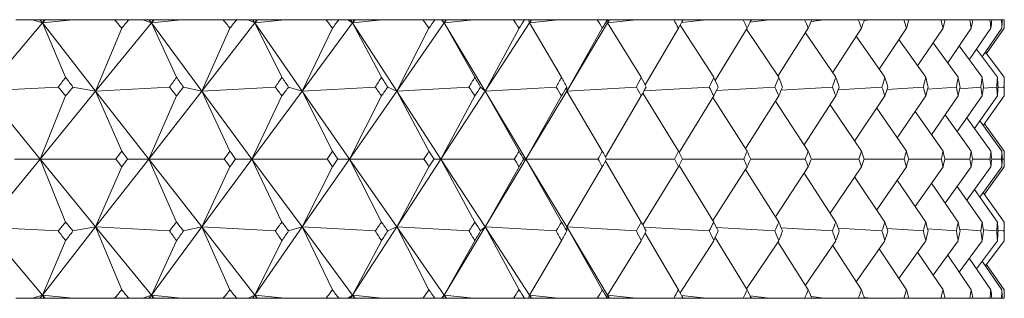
# Model space of a CAD drawing. Header units: inches. Extents: x 1.5 to 18.4, y 1.4 to 15.2.
# Tile 33 of 35: x 17.975 to 18.417, y 9.964 to 10.089. Entities that reach past the tile are written whole.
import ezdxf

# ---------------------------------------------------------------- set-up
doc = ezdxf.new("R2010")
doc.units = ezdxf.units.IN
doc.header["$MEASUREMENT"] = 0

msp = doc.modelspace()

# ---------------------------------------------------------------- linework, layer by layer
at = {"color": 7, "linetype": 'Continuous', "lineweight": 15}
for p, q in [((17.98542, 10.08735), (17.95936, 10.05681)), ((17.9734, 10.08882), (17.98085, 10.08882)), ((17.98542, 10.08735), (17.98085, 10.08882)), ((17.98085, 10.08882), (17.98427, 10.08882)), ((17.98427, 10.08882), (17.98542, 10.08735)), ((17.98427, 10.08882), (17.98599, 10.08882)), ((17.98599, 10.08882), (17.98542, 10.08735)), ((17.98667, 10.08882), (17.98542, 10.08735)), ((17.98542, 10.08735), (17.99896, 10.08882)), ((17.9958, 10.06297), (17.98542, 10.08735)), ((17.98542, 10.08735), (18.00927, 10.05681)), ((17.98599, 10.08882), (17.98667, 10.08882)), ((17.98667, 10.08882), (17.99896, 10.08882)), ((17.99896, 10.08882), (18.01777, 10.08882)), ((18.03428, 10.08735), (18.00927, 10.05681)), ((18.02417, 10.08882), (18.01777, 10.08882)), ((18.02417, 10.08882), (18.03052, 10.08882)), ((18.03428, 10.08735), (18.03052, 10.08882)), ((18.03052, 10.08882), (18.03319, 10.08882)), ((18.03319, 10.08882), (18.03428, 10.08735)), ((18.03319, 10.08882), (18.0349, 10.08882)), ((18.0349, 10.08882), (18.03428, 10.08735)), ((18.03548, 10.08882), (18.03428, 10.08735)), ((18.03428, 10.08735), (18.04779, 10.08882)), ((18.04557, 10.06297), (18.03428, 10.08735)), ((18.03428, 10.08735), (18.05688, 10.05681)), ((18.0349, 10.08882), (18.03548, 10.08882)), ((18.03548, 10.08882), (18.04779, 10.08882)), ((18.04779, 10.08882), (18.0665, 10.08882)), ((18.08074, 10.08735), (18.05688, 10.05681)), ((18.07259, 10.08882), (18.0665, 10.08882)), ((18.07259, 10.08882), (18.07781, 10.08882)), ((18.08074, 10.08735), (18.07781, 10.08882)), ((18.07781, 10.08882), (18.07971, 10.08882)), ((18.07971, 10.08882), (18.08074, 10.08735)), ((18.07971, 10.08882), (18.08141, 10.08882)), ((18.08141, 10.08882), (18.08074, 10.08735)), ((18.08189, 10.08882), (18.08074, 10.08735)), ((18.08074, 10.08735), (18.09418, 10.08882)), ((18.0929, 10.06297), (18.08074, 10.08735)), ((18.08074, 10.08735), (18.10201, 10.05681)), ((18.08141, 10.08882), (18.08189, 10.08882)), ((18.08189, 10.08882), (18.09418, 10.08882)), ((18.09418, 10.08882), (18.11271, 10.08882)), ((18.12462, 10.08735), (18.10201, 10.05681)), ((18.11846, 10.08882), (18.11271, 10.08882)), ((18.11846, 10.08882), (18.12253, 10.08882)), ((18.12462, 10.08735), (18.12253, 10.08882)), ((18.12253, 10.08882), (18.12367, 10.08882)), ((18.12367, 10.08882), (18.12462, 10.08735)), ((18.12367, 10.08882), (18.12534, 10.08882)), ((18.12534, 10.08882), (18.12462, 10.08735)), ((18.12571, 10.08882), (18.12462, 10.08735)), ((18.12462, 10.08735), (18.13793, 10.08882)), ((18.1376, 10.06297), (18.12462, 10.08735)), ((18.12462, 10.08735), (18.14448, 10.05681)), ((18.12534, 10.08882), (18.12571, 10.08882)), ((18.12571, 10.08882), (18.13793, 10.08882)), ((18.13793, 10.08882), (18.15621, 10.08882)), ((18.16576, 10.08735), (18.14448, 10.05681)), ((18.1616, 10.08882), (18.15621, 10.08882)), ((18.1616, 10.08882), (18.16451, 10.08882)), ((18.16576, 10.08735), (18.16451, 10.08882)), ((18.16451, 10.08882), (18.16487, 10.08882)), ((18.16487, 10.08882), (18.16576, 10.08735)), ((18.16487, 10.08882), (18.16651, 10.08882)), ((18.16651, 10.08882), (18.16576, 10.08735)), ((18.16678, 10.08882), (18.16576, 10.08735)), ((18.16576, 10.08735), (18.17888, 10.08882)), ((18.17949, 10.06297), (18.16576, 10.08735)), ((18.16576, 10.08735), (18.18412, 10.05681)), ((18.16651, 10.08882), (18.16678, 10.08882)), ((18.16678, 10.08882), (18.17888, 10.08882)), ((18.17888, 10.08882), (18.19683, 10.08882)), ((18.20397, 10.08735), (18.18412, 10.05681)), ((18.20184, 10.08882), (18.19683, 10.08882)), ((18.20184, 10.08882), (18.20357, 10.08882)), ((18.20397, 10.08735), (18.20357, 10.08882)), ((18.20357, 10.08882), (18.20477, 10.08882)), ((18.20477, 10.08882), (18.20397, 10.08735)), ((18.20493, 10.08882), (18.20397, 10.08735)), ((18.20397, 10.08735), (18.21687, 10.08882)), ((18.21842, 10.06297), (18.20397, 10.08735)), ((18.20477, 10.08882), (18.20493, 10.08882)), ((18.20493, 10.08882), (18.21687, 10.08882)), ((18.21687, 10.08882), (18.23442, 10.08882)), ((18.23913, 10.08735), (18.22077, 10.05681)), ((18.23902, 10.08882), (18.23442, 10.08882)), ((18.23902, 10.08882), (18.23958, 10.08882)), ((18.23913, 10.08735), (18.23958, 10.08882)), ((18.23996, 10.08882), (18.23913, 10.08735)), ((18.24001, 10.08882), (18.23913, 10.08735)), ((18.23913, 10.08735), (18.25174, 10.08882)), ((18.25423, 10.06297), (18.23913, 10.08735)), ((18.23958, 10.08882), (18.23996, 10.08882)), ((18.23996, 10.08882), (18.24001, 10.08882)), ((18.24001, 10.08882), (18.25174, 10.08882)), ((18.25174, 10.08882), (18.26882, 10.08882)), ((18.273, 10.08882), (18.26882, 10.08882)), ((18.27228, 10.0875), (18.28335, 10.08882)), ((18.273, 10.08882), (18.28335, 10.08882)), ((18.28335, 10.08882), (18.2999, 10.08882)), ((18.30365, 10.08882), (18.2999, 10.08882)), ((18.30314, 10.08778), (18.31158, 10.08882)), ((18.30365, 10.08882), (18.31158, 10.08882)), ((18.31158, 10.08882), (18.32753, 10.08882)), ((18.33083, 10.08882), (18.32753, 10.08882)), ((18.33051, 10.08808), (18.33633, 10.08882)), ((18.33083, 10.08882), (18.33633, 10.08882)), ((18.33633, 10.08882), (18.35162, 10.08882)), ((18.35445, 10.08882), (18.35162, 10.08882)), ((18.35429, 10.0884), (18.35749, 10.08882)), ((18.35445, 10.08882), (18.35749, 10.08882)), ((18.35749, 10.08882), (18.37205, 10.08882)), ((18.37441, 10.08882), (18.37205, 10.08882)), ((18.37439, 10.08874), (18.37497, 10.08882)), ((18.37441, 10.08882), (18.37497, 10.08882)), ((18.37497, 10.08882), (18.38876, 10.08882)), ((18.39063, 10.08882), (18.38876, 10.08882)), ((18.39063, 10.08882), (18.40167, 10.08882)), ((18.40305, 10.08882), (18.40167, 10.08882)), ((18.40305, 10.08882), (18.41074, 10.08882)), ((18.41162, 10.08882), (18.41074, 10.08882)), ((18.41162, 10.08882), (18.41592, 10.08882)), ((18.41631, 10.08882), (18.41592, 10.08882)), ((18.41631, 10.08882), (18.4172, 10.08882)), ((18.02098, 10.08502), (18.00927, 10.05681)), ((18.06955, 10.08502), (18.05688, 10.05681)), ((18.11559, 10.08502), (18.10201, 10.05681)), ((18.15891, 10.08502), (18.14448, 10.05681)), ((18.19934, 10.08502), (18.18412, 10.05681)), ((18.23673, 10.08502), (18.22077, 10.05681)), ((18.27092, 10.08502), (18.25593, 10.0596)), ((18.28677, 10.06297), (18.27168, 10.08641)), ((18.30178, 10.08502), (18.28743, 10.06154)), ((18.31592, 10.06297), (18.30153, 10.0846)), ((18.32919, 10.08502), (18.3156, 10.06346)), ((18.34157, 10.06297), (18.32789, 10.08295)), ((18.35304, 10.08502), (18.34013, 10.06506)), ((18.37324, 10.08502), (18.36106, 10.06659)), ((18.3897, 10.08502), (18.3783, 10.06806)), ((18.40237, 10.08502), (18.39178, 10.06948)), ((18.41119, 10.08502), (18.40146, 10.07087)), ((18.41612, 10.08502), (18.40729, 10.07224)), ((18.41715, 10.08502), (18.40925, 10.07359)), ((18.3636, 10.06297), (18.35069, 10.08138)), ((18.38194, 10.06297), (18.36985, 10.07988)), ((18.39651, 10.06297), (18.38528, 10.07844)), ((18.40726, 10.06297), (18.39693, 10.07704)), ((18.41414, 10.06297), (18.40476, 10.07566)), ((18.41713, 10.06297), (18.40872, 10.07431)), ((17.95936, 10.05681), (17.99251, 10.05861)), ((17.95936, 10.05681), (17.98431, 10.02632)), ((18.00927, 10.05681), (17.98431, 10.02632)), ((18.00927, 10.05681), (17.99908, 10.05861)), ((18.00927, 10.05681), (18.04243, 10.05861)), ((18.02098, 10.02983), (18.00927, 10.05681)), ((18.00927, 10.05681), (18.03308, 10.02632)), ((18.05688, 10.05681), (18.03308, 10.02632)), ((18.05688, 10.05681), (18.0487, 10.05861)), ((18.05688, 10.05681), (18.08992, 10.05861)), ((18.06955, 10.02983), (18.05688, 10.05681)), ((18.05688, 10.05681), (18.07945, 10.02632)), ((18.10201, 10.05681), (18.07945, 10.02632)), ((18.10201, 10.05681), (18.09586, 10.05861)), ((18.10201, 10.05681), (18.13479, 10.05861)), ((18.11559, 10.02983), (18.10201, 10.05681)), ((18.10201, 10.05681), (18.12325, 10.02632)), ((18.14448, 10.05681), (18.12325, 10.02632)), ((18.14448, 10.05681), (18.14039, 10.05861)), ((18.14448, 10.05681), (18.17688, 10.05861)), ((18.15891, 10.02983), (18.14448, 10.05681)), ((18.14448, 10.05681), (18.1643, 10.02632)), ((18.18412, 10.05681), (18.1643, 10.02632)), ((18.18412, 10.05681), (18.1821, 10.05861)), ((18.18412, 10.05681), (18.216, 10.05861)), ((18.19934, 10.02983), (18.18412, 10.05681)), ((18.18412, 10.05681), (18.20244, 10.02632)), ((18.22077, 10.05681), (18.20244, 10.02632)), ((18.22077, 10.05681), (18.22083, 10.05861)), ((18.22077, 10.05681), (18.25202, 10.05861)), ((18.23673, 10.02983), (18.22077, 10.05681)), ((18.25548, 10.05688), (18.28477, 10.05861)), ((18.28797, 10.05702), (18.31415, 10.05861)), ((18.31705, 10.05716), (18.34002, 10.05861)), ((18.34261, 10.05732), (18.36229, 10.05861)), ((18.36454, 10.05749), (18.38087, 10.05861)), ((18.38275, 10.05768), (18.39569, 10.05861)), ((18.39718, 10.05788), (18.40668, 10.05861)), ((18.40775, 10.05812), (18.41381, 10.05861)), ((18.41443, 10.05838), (18.41705, 10.05861)), ((17.98431, 10.02632), (17.9958, 10.05461)), ((18.03308, 10.02632), (18.04557, 10.05461)), ((18.07945, 10.02632), (18.0929, 10.05461)), ((18.12325, 10.02632), (18.1376, 10.05461)), ((18.1643, 10.02632), (18.17949, 10.05461)), ((18.20244, 10.02632), (18.21842, 10.05461)), ((18.23811, 10.02732), (18.25423, 10.05461)), ((18.27092, 10.02983), (18.25489, 10.05582)), ((18.27121, 10.02925), (18.28677, 10.05461)), ((18.30178, 10.02983), (18.28637, 10.05395)), ((18.30098, 10.03107), (18.31592, 10.05461)), ((18.32919, 10.02983), (18.31442, 10.05224)), ((18.32728, 10.03273), (18.34157, 10.05461)), ((18.35002, 10.0343), (18.3636, 10.05461)), ((18.36911, 10.0358), (18.38194, 10.05461)), ((18.38449, 10.03724), (18.39651, 10.05461)), ((18.39609, 10.03864), (18.40726, 10.05461)), ((18.40386, 10.04002), (18.41414, 10.05461)), ((18.40777, 10.04138), (18.41713, 10.05461)), ((18.35304, 10.02983), (18.33897, 10.05063)), ((18.37324, 10.02983), (18.35992, 10.0491)), ((18.3897, 10.02983), (18.37718, 10.04763)), ((18.40237, 10.02983), (18.3907, 10.04621)), ((18.41119, 10.02983), (18.40041, 10.04482)), ((18.41612, 10.02983), (18.40628, 10.04345)), ((18.41715, 10.02983), (18.40828, 10.0421)), ((17.95936, 9.99584), (17.98431, 10.02632)), ((17.98431, 10.02632), (17.97287, 10.02632)), ((17.98431, 10.02632), (17.9958, 9.99804)), ((18.00927, 9.99584), (17.98431, 10.02632)), ((17.98431, 10.02632), (18.01828, 10.02632)), ((18.00927, 9.99584), (18.03308, 10.02632)), ((18.03308, 10.02632), (18.02367, 10.02632)), ((18.03308, 10.02632), (18.04557, 9.99804)), ((18.05688, 9.99584), (18.03308, 10.02632)), ((18.03308, 10.02632), (18.06699, 10.02632)), ((18.05688, 9.99584), (18.07945, 10.02632)), ((18.07945, 10.02632), (18.07211, 10.02632)), ((18.07945, 10.02632), (18.0929, 9.99804)), ((18.10201, 9.99584), (18.07945, 10.02632)), ((18.07945, 10.02632), (18.11317, 10.02632)), ((18.10201, 9.99584), (18.12325, 10.02632)), ((18.12325, 10.02632), (18.118, 10.02632)), ((18.12325, 10.02632), (18.1376, 9.99804)), ((18.14448, 9.99584), (18.12325, 10.02632)), ((18.12325, 10.02632), (18.15664, 10.02632)), ((18.14448, 9.99584), (18.1643, 10.02632)), ((18.1643, 10.02632), (18.16117, 10.02632)), ((18.1643, 10.02632), (18.17949, 9.99804)), ((18.18412, 9.99584), (18.1643, 10.02632)), ((18.1643, 10.02632), (18.19723, 10.02632)), ((18.18412, 9.99584), (18.20244, 10.02632)), ((18.20244, 10.02632), (18.20144, 10.02632)), ((18.20244, 10.02632), (18.21842, 9.99804)), ((18.22077, 9.99584), (18.20244, 10.02632)), ((18.20244, 10.02632), (18.23479, 10.02632)), ((18.23866, 10.02632), (18.26915, 10.02632)), ((18.27267, 10.02632), (18.3002, 10.02632)), ((18.30335, 10.02632), (18.3278, 10.02632)), ((18.33057, 10.02632), (18.35184, 10.02632)), ((18.35423, 10.02632), (18.37224, 10.02632)), ((18.37423, 10.02632), (18.38891, 10.02632)), ((18.39049, 10.02632), (18.40178, 10.02632)), ((18.40295, 10.02632), (18.41081, 10.02632)), ((18.41155, 10.02632), (18.41595, 10.02632)), ((18.41628, 10.02632), (18.4172, 10.02632)), ((18.00927, 9.99584), (18.02098, 10.02282)), ((18.05688, 9.99584), (18.06955, 10.02282)), ((18.10201, 9.99584), (18.11559, 10.02282)), ((18.14448, 9.99584), (18.15891, 10.02282)), ((18.18412, 9.99584), (18.19934, 10.02282)), ((18.22077, 9.99584), (18.23673, 10.02282)), ((18.23811, 10.02533), (18.25423, 9.99804)), ((18.25489, 9.99683), (18.27092, 10.02282)), ((18.27121, 10.0234), (18.28677, 9.99804)), ((18.28637, 9.9987), (18.30178, 10.02282)), ((18.30098, 10.02158), (18.31592, 9.99804)), ((18.31442, 10.00041), (18.32919, 10.02282)), ((18.33897, 10.00202), (18.35304, 10.02282)), ((18.35992, 10.00355), (18.37324, 10.02282)), ((18.37718, 10.00502), (18.3897, 10.02282)), ((18.3907, 10.00644), (18.40237, 10.02282)), ((18.40041, 10.00783), (18.41119, 10.02282)), ((18.40628, 10.0092), (18.41612, 10.02282)), ((18.40828, 10.01055), (18.41715, 10.02282)), ((18.32728, 10.01992), (18.34157, 9.99804)), ((18.35002, 10.01835), (18.3636, 9.99804)), ((18.36911, 10.01685), (18.38194, 9.99804)), ((18.38449, 10.01541), (18.39651, 9.99804)), ((18.39609, 10.01401), (18.40726, 9.99804)), ((18.40386, 10.01263), (18.41414, 9.99804)), ((18.40777, 10.01127), (18.41713, 9.99804)), ((17.98542, 9.9653), (17.95936, 9.99584)), ((17.99251, 9.99404), (17.95936, 9.99584)), ((17.98542, 9.9653), (18.00927, 9.99584)), ((17.99908, 9.99404), (18.00927, 9.99584)), ((18.00927, 9.99584), (18.02098, 9.96763)), ((18.03428, 9.9653), (18.00927, 9.99584)), ((18.04243, 9.99404), (18.00927, 9.99584)), ((18.03428, 9.9653), (18.05688, 9.99584)), ((18.0487, 9.99404), (18.05688, 9.99584)), ((18.05688, 9.99584), (18.06955, 9.96763)), ((18.08074, 9.9653), (18.05688, 9.99584)), ((18.08992, 9.99404), (18.05688, 9.99584)), ((18.08074, 9.9653), (18.10201, 9.99584)), ((18.09586, 9.99404), (18.10201, 9.99584)), ((18.10201, 9.99584), (18.11559, 9.96763)), ((18.12462, 9.9653), (18.10201, 9.99584)), ((18.13479, 9.99404), (18.10201, 9.99584)), ((18.12462, 9.9653), (18.14448, 9.99584)), ((18.14039, 9.99404), (18.14448, 9.99584)), ((18.14448, 9.99584), (18.15891, 9.96763)), ((18.16576, 9.9653), (18.14448, 9.99584)), ((18.17688, 9.99404), (18.14448, 9.99584)), ((18.16576, 9.9653), (18.18412, 9.99584)), ((18.1821, 9.99404), (18.18412, 9.99584)), ((18.18412, 9.99584), (18.19934, 9.96763)), ((18.20397, 9.9653), (18.18412, 9.99584)), ((18.216, 9.99404), (18.18412, 9.99584)), ((18.22083, 9.99404), (18.22077, 9.99584)), ((18.22077, 9.99584), (18.23673, 9.96763)), ((18.23913, 9.9653), (18.22077, 9.99584)), ((18.25202, 9.99404), (18.22077, 9.99584)), ((18.28477, 9.99404), (18.25548, 9.99577)), ((18.31415, 9.99404), (18.28797, 9.99563)), ((18.34002, 9.99404), (18.31705, 9.99549)), ((18.36229, 9.99404), (18.34261, 9.99533)), ((18.38087, 9.99404), (18.36454, 9.99516)), ((18.39569, 9.99404), (18.38275, 9.99497)), ((18.40668, 9.99404), (18.39718, 9.99477)), ((18.41381, 9.99404), (18.40775, 9.99453)), ((18.25593, 9.99305), (18.27092, 9.96763)), ((18.28743, 9.99111), (18.30178, 9.96763)), ((18.41705, 9.99404), (18.41443, 9.99427)), ((17.98542, 9.9653), (17.9958, 9.98968)), ((18.03428, 9.9653), (18.04557, 9.98968)), ((18.08074, 9.9653), (18.0929, 9.98968)), ((18.12462, 9.9653), (18.1376, 9.98968)), ((18.16576, 9.9653), (18.17949, 9.98968)), ((18.20397, 9.9653), (18.21842, 9.98968)), ((18.23913, 9.9653), (18.25423, 9.98968)), ((18.27168, 9.96624), (18.28677, 9.98968)), ((18.30153, 9.96805), (18.31592, 9.98968)), ((18.3156, 9.98919), (18.32919, 9.96763)), ((18.32789, 9.9697), (18.34157, 9.98968)), ((18.34013, 9.98759), (18.35304, 9.96763)), ((18.35069, 9.97127), (18.3636, 9.98968)), ((18.36106, 9.98606), (18.37324, 9.96763)), ((18.36985, 9.97277), (18.38194, 9.98968)), ((18.38528, 9.97421), (18.39651, 9.98968)), ((18.39693, 9.97561), (18.40726, 9.98968)), ((18.40476, 9.97699), (18.41414, 9.98968)), ((18.40872, 9.97834), (18.41713, 9.98968)), ((18.3783, 9.98459), (18.3897, 9.96763)), ((18.39178, 9.98317), (18.40237, 9.96763)), ((18.40146, 9.98178), (18.41119, 9.96763)), ((18.40729, 9.98041), (18.41612, 9.96763)), ((18.40925, 9.97906), (18.41715, 9.96763)), ((17.9734, 9.96382), (17.98085, 9.96382)), ((17.98085, 9.96382), (17.98542, 9.9653)), ((17.98085, 9.96382), (17.98427, 9.96382)), ((17.98427, 9.96382), (17.98542, 9.9653)), ((17.98427, 9.96382), (17.98599, 9.96382)), ((17.98542, 9.9653), (17.98599, 9.96382)), ((17.98667, 9.96382), (17.98542, 9.9653)), ((17.99896, 9.96382), (17.98542, 9.9653)), ((17.98599, 9.96382), (17.98667, 9.96382)), ((17.98667, 9.96382), (17.99896, 9.96382)), ((17.99896, 9.96382), (18.01777, 9.96382)), ((18.02417, 9.96382), (18.01777, 9.96382)), ((18.02417, 9.96382), (18.03052, 9.96382)), ((18.03052, 9.96382), (18.03428, 9.9653)), ((18.03052, 9.96382), (18.03319, 9.96382)), ((18.03319, 9.96382), (18.03428, 9.9653)), ((18.03319, 9.96382), (18.0349, 9.96382)), ((18.03428, 9.9653), (18.0349, 9.96382)), ((18.03548, 9.96382), (18.03428, 9.9653)), ((18.04779, 9.96382), (18.03428, 9.9653)), ((18.0349, 9.96382), (18.03548, 9.96382)), ((18.03548, 9.96382), (18.04779, 9.96382)), ((18.04779, 9.96382), (18.0665, 9.96382)), ((18.07259, 9.96382), (18.0665, 9.96382)), ((18.07259, 9.96382), (18.07781, 9.96382)), ((18.07781, 9.96382), (18.08074, 9.9653)), ((18.07781, 9.96382), (18.07971, 9.96382)), ((18.07971, 9.96382), (18.08074, 9.9653)), ((18.07971, 9.96382), (18.08141, 9.96382)), ((18.08074, 9.9653), (18.08141, 9.96382)), ((18.08189, 9.96382), (18.08074, 9.9653)), ((18.09418, 9.96382), (18.08074, 9.9653)), ((18.08141, 9.96382), (18.08189, 9.96382)), ((18.08189, 9.96382), (18.09418, 9.96382)), ((18.09418, 9.96382), (18.11271, 9.96382)), ((18.11846, 9.96382), (18.11271, 9.96382)), ((18.11846, 9.96382), (18.12253, 9.96382)), ((18.12253, 9.96382), (18.12462, 9.9653)), ((18.12253, 9.96382), (18.12367, 9.96382)), ((18.12367, 9.96382), (18.12462, 9.9653)), ((18.12367, 9.96382), (18.12534, 9.96382)), ((18.12462, 9.9653), (18.12534, 9.96382)), ((18.12571, 9.96382), (18.12462, 9.9653)), ((18.13793, 9.96382), (18.12462, 9.9653)), ((18.12534, 9.96382), (18.12571, 9.96382)), ((18.12571, 9.96382), (18.13793, 9.96382)), ((18.13793, 9.96382), (18.15621, 9.96382)), ((18.1616, 9.96382), (18.15621, 9.96382)), ((18.1616, 9.96382), (18.16451, 9.96382)), ((18.16451, 9.96382), (18.16576, 9.9653)), ((18.16451, 9.96382), (18.16487, 9.96382)), ((18.16487, 9.96382), (18.16576, 9.9653)), ((18.16487, 9.96382), (18.16651, 9.96382)), ((18.16576, 9.9653), (18.16651, 9.96382)), ((18.16678, 9.96382), (18.16576, 9.9653)), ((18.17888, 9.96382), (18.16576, 9.9653)), ((18.16651, 9.96382), (18.16678, 9.96382)), ((18.16678, 9.96382), (18.17888, 9.96382)), ((18.17888, 9.96382), (18.19683, 9.96382)), ((18.20184, 9.96382), (18.19683, 9.96382)), ((18.20184, 9.96382), (18.20357, 9.96382)), ((18.20357, 9.96382), (18.20397, 9.9653)), ((18.20357, 9.96382), (18.20477, 9.96382)), ((18.20397, 9.9653), (18.20477, 9.96382)), ((18.20493, 9.96382), (18.20397, 9.9653)), ((18.21687, 9.96382), (18.20397, 9.9653)), ((18.20477, 9.96382), (18.20493, 9.96382)), ((18.20493, 9.96382), (18.21687, 9.96382)), ((18.21687, 9.96382), (18.23442, 9.96382)), ((18.23902, 9.96382), (18.23442, 9.96382)), ((18.23902, 9.96382), (18.23958, 9.96382)), ((18.23958, 9.96382), (18.23913, 9.9653)), ((18.23913, 9.9653), (18.23996, 9.96382)), ((18.24001, 9.96382), (18.23913, 9.9653)), ((18.25174, 9.96382), (18.23913, 9.9653)), ((18.23958, 9.96382), (18.23996, 9.96382)), ((18.23996, 9.96382), (18.24001, 9.96382)), ((18.24001, 9.96382), (18.25174, 9.96382)), ((18.25174, 9.96382), (18.26882, 9.96382)), ((18.273, 9.96382), (18.26882, 9.96382)), ((18.28335, 9.96382), (18.27228, 9.96515)), ((18.273, 9.96382), (18.28335, 9.96382)), ((18.28335, 9.96382), (18.2999, 9.96382)), ((18.30365, 9.96382), (18.2999, 9.96382)), ((18.31158, 9.96382), (18.30314, 9.96487)), ((18.30365, 9.96382), (18.31158, 9.96382)), ((18.31158, 9.96382), (18.32753, 9.96382)), ((18.33083, 9.96382), (18.32753, 9.96382)), ((18.33633, 9.96382), (18.33051, 9.96457)), ((18.33083, 9.96382), (18.33633, 9.96382)), ((18.33633, 9.96382), (18.35162, 9.96382)), ((18.35445, 9.96382), (18.35162, 9.96382)), ((18.35749, 9.96382), (18.35429, 9.96425)), ((18.35445, 9.96382), (18.35749, 9.96382)), ((18.35749, 9.96382), (18.37205, 9.96382)), ((18.37441, 9.96382), (18.37205, 9.96382)), ((18.37497, 9.96382), (18.37439, 9.96391)), ((18.37441, 9.96382), (18.37497, 9.96382)), ((18.37497, 9.96382), (18.38876, 9.96382)), ((18.39063, 9.96382), (18.38876, 9.96382)), ((18.39063, 9.96382), (18.40167, 9.96382)), ((18.40305, 9.96382), (18.40167, 9.96382)), ((18.40305, 9.96382), (18.41074, 9.96382)), ((18.41162, 9.96382), (18.41074, 9.96382)), ((18.41162, 9.96382), (18.41592, 9.96382)), ((18.41631, 9.96382), (18.41592, 9.96382)), ((18.41631, 9.96382), (18.4172, 9.96382))]:
    msp.add_line(p, q, dxfattribs=at)
for centre, major_axis, ratio, start_param, end_param in [((17.42726, 8.65454), (0.08741, 1.71399), 0.575343, 5.728456, 5.732497), ((17.42726, 8.65454), (0.95665, 1.70879), 0.149112, 0.663308, 0.66735), ((17.42726, 8.65454), (0.17832, 1.71173), 0.568904, 5.758317, 5.762358), ((17.42726, 8.65454), (0.96784, 1.71068), 0.12176, 0.648801, 0.652843), ((17.42726, 8.65454), (0.26521, 1.70832), 0.558333, 5.785586, 5.789627), ((17.42726, 8.65454), (0.9767, 1.71225), 0.094455, 0.633849, 0.637891), ((17.42726, 8.65454), (0.34672, 1.70432), 0.544087, 5.809361, 5.813402), ((17.42726, 8.65454), (0.98328, 1.71346), 0.067191, 0.618561, 0.622603), ((17.42726, 8.65454), (0.42205, 1.70026), 0.526703, 5.829124, 5.833166), ((17.42726, 8.65454), (0.98763, 1.71428), 0.039958, 0.603039, 0.60708), ((17.42726, 8.65454), (0.4909, 1.69659), 0.506734, 5.844704, 5.848746), ((17.42726, 8.65454), (0.98976, 1.71468), 0.012745, 0.587378, 0.59142), ((17.42726, 8.65454), (0.55337, 1.69362), 0.484701, 5.856188, 5.86023), ((17.42726, 8.65454), (0.98969, 1.71467), 0.014463, 5.707469, 5.711511), ((17.42726, 8.65454), (0.60981, 1.69152), 0.461061, 5.863831, 5.867873), ((17.42726, 8.65454), (0.98742, 1.71424), 0.041678, 5.723124, 5.727165), ((17.42726, 8.65454), (0.66064, 1.69034), 0.436203, 5.867979, 5.872021), ((17.42726, 8.65454), (0.98293, 1.71339), 0.068912, 5.738634, 5.742676), ((17.42726, 8.65454), (0.70635, 1.69004), 0.410444, 5.869011, 5.873053), ((17.42726, 8.65454), (0.97621, 1.71216), 0.096179, 5.753904, 5.757946), ((17.42726, 8.65454), (0.7474, 1.69054), 0.384035, 5.867303, 5.871344), ((17.42726, 8.65454), (0.9672, 1.71057), 0.123486, 5.768831, 5.772873), ((17.42726, 8.65454), (0.78422, 1.6917), 0.357174, 5.863208, 5.86725), ((17.42726, 8.65454), (0.95586, 1.70866), 0.150842, 5.783306, 5.787348), ((17.42726, 8.65454), (0.81719, 1.69339), 0.330011, 5.857051, 5.861093), ((17.42726, 8.65454), (0.94211, 1.70649), 0.178247, 5.797212, 5.801254), ((17.42726, 8.65454), (0.84662, 1.69548), 0.302662, 5.849118, 5.85316), ((17.42726, 8.65454), (0.92586, 1.70412), 0.205699, 5.810418, 5.81446), ((17.42726, 8.65454), (0.8728, 1.69782), 0.275208, 5.839665, 5.843706), ((17.42726, 8.65454), (0.907, 1.70164), 0.233186, 5.82278, 5.826821), ((17.42726, 8.65454), (0.89594, 1.70031), 0.247712, 5.828914, 5.832955), ((17.42726, 11.39811), (0.09843, 1.7138), 0.574803, 3.848849, 3.852905), ((17.42726, 11.39811), (-0.96784, 1.71068), 0.12176, 2.394502, 2.398558), ((17.42726, 11.39811), (0.00557, 1.71473), 0.577342, 3.817725, 3.821781), ((17.42726, 11.39811), (-0.9767, 1.71225), 0.094455, 2.409454, 2.41351), ((17.42726, 11.39811), (-0.08741, 1.71399), 0.575343, 3.786514, 3.79057), ((17.42726, 11.39811), (-0.98328, 1.71346), 0.067191, 2.424742, 2.428798), ((17.42726, 11.39811), (-0.17832, 1.71173), 0.568904, 3.756653, 3.760709), ((17.42726, 11.39811), (-0.98763, 1.71428), 0.039958, 2.440264, 2.44432), ((17.42726, 11.39811), (-0.26521, 1.70832), 0.558333, 3.729384, 3.73344), ((17.42726, 11.39811), (-0.98976, 1.71468), 0.012745, 2.455925, 2.459981), ((17.42726, 11.39811), (-0.34672, 1.70432), 0.544087, 3.705609, 3.709665), ((17.42726, 11.39811), (-0.98969, 1.71467), 0.014463, 3.807501, 3.811557), ((17.42726, 11.39811), (-0.42205, 1.70026), 0.526703, 3.685845, 3.689901), ((17.42726, 11.39811), (-0.98742, 1.71424), 0.041678, 3.791846, 3.795902), ((17.42726, 11.39811), (-0.4909, 1.69659), 0.506734, 3.670266, 3.674321), ((17.42726, 11.39811), (-0.98293, 1.71339), 0.068912, 3.776336, 3.780391), ((17.42726, 11.39811), (-0.55337, 1.69362), 0.484701, 3.658782, 3.662838), ((17.42726, 11.39811), (-0.97621, 1.71216), 0.096179, 3.761066, 3.765122), ((17.42726, 11.39811), (-0.60981, 1.69152), 0.461061, 3.651138, 3.655194), ((17.42726, 11.39811), (-0.9672, 1.71057), 0.123486, 3.746139, 3.750195), ((17.42726, 11.39811), (-0.66064, 1.69034), 0.436203, 3.64699, 3.651046), ((17.42726, 11.39811), (-0.95586, 1.70866), 0.150842, 3.731664, 3.735719), ((17.42726, 11.39811), (-0.70635, 1.69004), 0.410444, 3.645959, 3.650015), ((17.42726, 11.39811), (-0.94211, 1.70649), 0.178247, 3.717758, 3.721814), ((17.42726, 11.39811), (-0.7474, 1.69054), 0.384035, 3.647667, 3.651723), ((17.42726, 11.39811), (-0.92586, 1.70412), 0.205699, 3.704552, 3.708608), ((17.42726, 11.39811), (-0.78422, 1.6917), 0.357174, 3.651761, 3.655817), ((17.42726, 11.39811), (-0.907, 1.70164), 0.233186, 3.69219, 3.696246), ((17.42726, 11.39811), (-0.81719, 1.69339), 0.330011, 3.657919, 3.661975), ((17.42726, 11.39811), (-0.88538, 1.69913), 0.260688, 3.680835, 3.684891), ((17.42726, 11.39811), (-0.84662, 1.69548), 0.302662, 3.665852, 3.669908), ((17.42726, 11.39811), (-0.86084, 1.69669), 0.28817, 3.67067, 3.674726), ((17.42726, 8.65454), (-0.00557, 1.71473), 0.577342, 5.665829, 5.669884), ((17.42726, 8.65454), (0.95665, 1.70879), 0.149112, 0.69471, 0.698766), ((17.42726, 8.65454), (0.08741, 1.71399), 0.575343, 5.69704, 5.701096), ((17.42726, 8.65454), (0.96784, 1.71068), 0.12176, 0.680203, 0.684259), ((17.42726, 8.65454), (0.17832, 1.71173), 0.568904, 5.726901, 5.730956), ((17.42726, 8.65454), (0.9767, 1.71225), 0.094455, 0.665251, 0.669307), ((17.42726, 8.65454), (0.26521, 1.70832), 0.558333, 5.75417, 5.758226), ((17.42726, 8.65454), (0.98328, 1.71346), 0.067191, 0.649963, 0.654019), ((17.42726, 8.65454), (0.34672, 1.70432), 0.544087, 5.777945, 5.782001), ((17.42726, 8.65454), (0.98763, 1.71428), 0.039958, 0.634441, 0.638496), ((17.42726, 8.65454), (0.42205, 1.70026), 0.526703, 5.797709, 5.801764), ((17.42726, 8.65454), (0.98976, 1.71468), 0.012745, 0.61878, 0.622836), ((17.42726, 8.65454), (0.4909, 1.69659), 0.506734, 5.813288, 5.817344), ((17.42726, 8.65454), (0.98969, 1.71467), 0.014463, 5.676053, 5.680109), ((17.42726, 8.65454), (0.55337, 1.69362), 0.484701, 5.824772, 5.828828), ((17.42726, 8.65454), (0.98742, 1.71424), 0.041678, 5.691708, 5.695764), ((17.42726, 8.65454), (0.60981, 1.69152), 0.461061, 5.832415, 5.836471), ((17.42726, 8.65454), (0.98293, 1.71339), 0.068912, 5.707218, 5.711274), ((17.42726, 8.65454), (0.66064, 1.69034), 0.436203, 5.836563, 5.840619), ((17.42726, 8.65454), (0.97621, 1.71216), 0.096179, 5.722488, 5.726544), ((17.42726, 8.65454), (0.70635, 1.69004), 0.410444, 5.837595, 5.841651), ((17.42726, 8.65454), (0.9672, 1.71057), 0.123486, 5.737415, 5.741471), ((17.42726, 8.65454), (0.7474, 1.69054), 0.384035, 5.835887, 5.839943), ((17.42726, 8.65454), (0.95586, 1.70866), 0.150842, 5.75189, 5.755946), ((17.42726, 8.65454), (0.78422, 1.6917), 0.357174, 5.831793, 5.835848), ((17.42726, 8.65454), (0.94211, 1.70649), 0.178247, 5.765796, 5.769852), ((17.42726, 8.65454), (0.81719, 1.69339), 0.330011, 5.825635, 5.829691), ((17.42726, 8.65454), (0.92586, 1.70412), 0.205699, 5.779002, 5.783058), ((17.42726, 8.65454), (0.84662, 1.69548), 0.302662, 5.817702, 5.821758), ((17.42726, 8.65454), (0.907, 1.70164), 0.233186, 5.791364, 5.79542), ((17.42726, 8.65454), (0.8728, 1.69782), 0.275208, 5.808249, 5.812304), ((17.42726, 8.65454), (0.88538, 1.69913), 0.260688, 5.802719, 5.806775), ((17.42726, 11.39811), (0.00557, 1.71473), 0.577342, 3.786968, 3.790365), ((17.42726, 8.65454), (-0.00557, 1.71473), 0.577342, 5.634413, 5.63781), ((17.42726, 11.39811), (-0.96784, 1.71068), 0.12176, 2.425918, 2.429315), ((17.42726, 8.65454), (0.96784, 1.71068), 0.12176, 0.712277, 0.715675), ((17.42726, 11.39811), (-0.08741, 1.71399), 0.575343, 3.755757, 3.759154), ((17.42726, 8.65454), (0.08741, 1.71399), 0.575343, 5.665624, 5.669021), ((17.42726, 11.39811), (-0.9767, 1.71225), 0.094455, 2.44087, 2.444267), ((17.42726, 8.65454), (0.9767, 1.71225), 0.094455, 0.697325, 0.700723), ((17.42726, 11.39811), (-0.17832, 1.71173), 0.568904, 3.725896, 3.729293), ((17.42726, 8.65454), (0.17832, 1.71173), 0.568904, 5.695485, 5.698882), ((17.42726, 11.39811), (-0.98328, 1.71346), 0.067191, 2.456158, 2.459555), ((17.42726, 8.65454), (0.98328, 1.71346), 0.067191, 0.682038, 0.685435), ((17.42726, 11.39811), (-0.26521, 1.70832), 0.558333, 3.698627, 3.702024), ((17.42726, 8.65454), (0.26521, 1.70832), 0.558333, 5.722754, 5.726151), ((17.42726, 11.39811), (-0.98763, 1.71428), 0.039958, 2.47168, 2.475078), ((17.42726, 8.65454), (0.98763, 1.71428), 0.039958, 0.666515, 0.669912), ((17.42726, 11.39811), (-0.34672, 1.70432), 0.544087, 3.674852, 3.678249), ((17.42726, 8.65454), (0.34672, 1.70432), 0.544087, 5.746529, 5.749926), ((17.42726, 11.39811), (-0.98976, 1.71468), 0.012745, 2.487341, 2.490738), ((17.42726, 8.65454), (0.98976, 1.71468), 0.012745, 0.650855, 0.654252), ((17.42726, 11.39811), (-0.42205, 1.70026), 0.526703, 3.655088, 3.658485), ((17.42726, 8.65454), (0.42205, 1.70026), 0.526703, 5.766293, 5.76969), ((17.42726, 11.39811), (-0.98969, 1.71467), 0.014463, 3.776743, 3.780141), ((17.42726, 8.65454), (0.98969, 1.71467), 0.014463, 5.644637, 5.648035), ((17.42726, 11.39811), (-0.4909, 1.69659), 0.506734, 3.639508, 3.642905), ((17.42726, 8.65454), (0.4909, 1.69659), 0.506734, 5.781872, 5.78527), ((17.42726, 11.39811), (-0.98742, 1.71424), 0.041678, 3.761089, 3.764486), ((17.42726, 8.65454), (0.98742, 1.71424), 0.041678, 5.660292, 5.663689), ((17.42726, 11.39811), (-0.55337, 1.69362), 0.484701, 3.628024, 3.631422), ((17.42726, 8.65454), (0.55337, 1.69362), 0.484701, 5.793356, 5.796754), ((17.42726, 11.39811), (-0.98293, 1.71339), 0.068912, 3.745578, 3.748975), ((17.42726, 8.65454), (0.98293, 1.71339), 0.068912, 5.675802, 5.6792), ((17.42726, 11.39811), (-0.60981, 1.69152), 0.461061, 3.620381, 3.623778), ((17.42726, 8.65454), (0.60981, 1.69152), 0.461061, 5.801, 5.804397), ((17.42726, 11.39811), (-0.97621, 1.71216), 0.096179, 3.730308, 3.733706), ((17.42726, 8.65454), (0.97621, 1.71216), 0.096179, 5.691072, 5.69447), ((17.42726, 11.39811), (-0.66064, 1.69034), 0.436203, 3.616233, 3.61963), ((17.42726, 8.65454), (0.66064, 1.69034), 0.436203, 5.805148, 5.808545), ((17.42726, 11.39811), (-0.9672, 1.71057), 0.123486, 3.715381, 3.718779), ((17.42726, 8.65454), (0.9672, 1.71057), 0.123486, 5.705999, 5.709397), ((17.42726, 11.39811), (-0.70635, 1.69004), 0.410444, 3.615201, 3.618599), ((17.42726, 8.65454), (0.70635, 1.69004), 0.410444, 5.806179, 5.809576), ((17.42726, 11.39811), (-0.95586, 1.70866), 0.150842, 3.700906, 3.704303), ((17.42726, 8.65454), (0.95586, 1.70866), 0.150842, 5.720474, 5.723872), ((17.42726, 11.39811), (-0.7474, 1.69054), 0.384035, 3.61691, 3.620307), ((17.42726, 8.65454), (0.7474, 1.69054), 0.384035, 5.804471, 5.807868), ((17.42726, 11.39811), (-0.94211, 1.70649), 0.178247, 3.687001, 3.690398), ((17.42726, 8.65454), (0.94211, 1.70649), 0.178247, 5.73438, 5.737777), ((17.42726, 11.39811), (-0.78422, 1.6917), 0.357174, 3.621004, 3.624401), ((17.42726, 8.65454), (0.78422, 1.6917), 0.357174, 5.800377, 5.803774), ((17.42726, 11.39811), (-0.92586, 1.70412), 0.205699, 3.673795, 3.677192), ((17.42726, 8.65454), (0.92586, 1.70412), 0.205699, 5.747586, 5.750983), ((17.42726, 11.39811), (-0.81719, 1.69339), 0.330011, 3.627161, 3.630559), ((17.42726, 8.65454), (0.81719, 1.69339), 0.330011, 5.794219, 5.797616), ((17.42726, 11.39811), (-0.907, 1.70164), 0.233186, 3.661433, 3.66483), ((17.42726, 8.65454), (0.907, 1.70164), 0.233186, 5.759948, 5.763345), ((17.42726, 11.39811), (-0.84662, 1.69548), 0.302662, 3.635094, 3.638492), ((17.42726, 8.65454), (0.84662, 1.69548), 0.302662, 5.786286, 5.789684), ((17.42726, 11.39811), (-0.88538, 1.69913), 0.260688, 3.650078, 3.653475), ((17.42726, 8.65454), (0.88538, 1.69913), 0.260688, 5.771303, 5.7747), ((17.42726, 11.39811), (-0.8728, 1.69782), 0.275208, 3.644548, 3.647945), ((17.42726, 8.65454), (0.8728, 1.69782), 0.275208, 5.776833, 5.78023), ((17.42726, 11.39811), (0.00557, 1.71473), 0.577342, 3.754893, 3.758949), ((17.42726, 11.39811), (-0.95665, 1.70879), 0.149112, 2.442827, 2.446883), ((17.42726, 11.39811), (-0.08741, 1.71399), 0.575343, 3.723682, 3.727738), ((17.42726, 11.39811), (-0.96784, 1.71068), 0.12176, 2.457334, 2.46139), ((17.42726, 11.39811), (-0.17832, 1.71173), 0.568904, 3.693821, 3.697877), ((17.42726, 11.39811), (-0.9767, 1.71225), 0.094455, 2.472286, 2.476342), ((17.42726, 11.39811), (-0.26521, 1.70832), 0.558333, 3.666552, 3.670608), ((17.42726, 11.39811), (-0.98328, 1.71346), 0.067191, 2.487574, 2.49163), ((17.42726, 11.39811), (-0.34672, 1.70432), 0.544087, 3.642777, 3.646833), ((17.42726, 11.39811), (-0.98763, 1.71428), 0.039958, 2.503096, 2.507152), ((17.42726, 11.39811), (-0.42205, 1.70026), 0.526703, 3.623014, 3.627069), ((17.42726, 11.39811), (-0.98976, 1.71468), 0.012745, 2.518757, 2.522812), ((17.42726, 11.39811), (-0.4909, 1.69659), 0.506734, 3.607434, 3.61149), ((17.42726, 11.39811), (-0.98969, 1.71467), 0.014463, 3.744669, 3.748725), ((17.42726, 11.39811), (-0.55337, 1.69362), 0.484701, 3.59595, 3.600006), ((17.42726, 11.39811), (-0.98742, 1.71424), 0.041678, 3.729014, 3.73307), ((17.42726, 11.39811), (-0.60981, 1.69152), 0.461061, 3.588307, 3.592363), ((17.42726, 11.39811), (-0.98293, 1.71339), 0.068912, 3.713504, 3.71756), ((17.42726, 11.39811), (-0.66064, 1.69034), 0.436203, 3.584159, 3.588214), ((17.42726, 11.39811), (-0.97621, 1.71216), 0.096179, 3.698234, 3.70229), ((17.42726, 11.39811), (-0.70635, 1.69004), 0.410444, 3.583127, 3.587183), ((17.42726, 11.39811), (-0.9672, 1.71057), 0.123486, 3.683307, 3.687363), ((17.42726, 11.39811), (-0.7474, 1.69054), 0.384035, 3.584835, 3.588891), ((17.42726, 11.39811), (-0.95586, 1.70866), 0.150842, 3.668832, 3.672888), ((17.42726, 11.39811), (-0.78422, 1.6917), 0.357174, 3.58893, 3.592985), ((17.42726, 11.39811), (-0.94211, 1.70649), 0.178247, 3.654926, 3.658982), ((17.42726, 11.39811), (-0.81719, 1.69339), 0.330011, 3.595087, 3.599143), ((17.42726, 11.39811), (-0.92586, 1.70412), 0.205699, 3.64172, 3.645776), ((17.42726, 11.39811), (-0.84662, 1.69548), 0.302662, 3.60302, 3.607076), ((17.42726, 11.39811), (-0.907, 1.70164), 0.233186, 3.629358, 3.633414), ((17.42726, 11.39811), (-0.8728, 1.69782), 0.275208, 3.612473, 3.616529), ((17.42726, 11.39811), (-0.88538, 1.69913), 0.260688, 3.618003, 3.622059), ((17.42726, 8.65454), (-0.09843, 1.7138), 0.574803, 5.571873, 5.575929), ((17.42726, 8.65454), (0.96784, 1.71068), 0.12176, 0.743035, 0.747091), ((17.42726, 8.65454), (-0.00557, 1.71473), 0.577342, 5.602997, 5.607053), ((17.42726, 8.65454), (0.9767, 1.71225), 0.094455, 0.728083, 0.732139), ((17.42726, 8.65454), (0.08741, 1.71399), 0.575343, 5.634208, 5.638264), ((17.42726, 8.65454), (0.98328, 1.71346), 0.067191, 0.712795, 0.716851), ((17.42726, 8.65454), (0.17832, 1.71173), 0.568904, 5.664069, 5.668125), ((17.42726, 8.65454), (0.98763, 1.71428), 0.039958, 0.697272, 0.701328), ((17.42726, 8.65454), (0.26521, 1.70832), 0.558333, 5.691338, 5.695394), ((17.42726, 8.65454), (0.98976, 1.71468), 0.012745, 0.681612, 0.685668), ((17.42726, 8.65454), (0.34672, 1.70432), 0.544087, 5.715113, 5.719169), ((17.42726, 8.65454), (0.98969, 1.71467), 0.014463, 5.613221, 5.617277), ((17.42726, 8.65454), (0.42205, 1.70026), 0.526703, 5.734877, 5.738933), ((17.42726, 8.65454), (0.98742, 1.71424), 0.041678, 5.628876, 5.632932), ((17.42726, 8.65454), (0.4909, 1.69659), 0.506734, 5.750457, 5.754512), ((17.42726, 8.65454), (0.98293, 1.71339), 0.068912, 5.644387, 5.648442), ((17.42726, 8.65454), (0.55337, 1.69362), 0.484701, 5.76194, 5.765996), ((17.42726, 8.65454), (0.97621, 1.71216), 0.096179, 5.659656, 5.663712), ((17.42726, 8.65454), (0.60981, 1.69152), 0.461061, 5.769584, 5.773639), ((17.42726, 8.65454), (0.9672, 1.71057), 0.123486, 5.674583, 5.678639), ((17.42726, 8.65454), (0.66064, 1.69034), 0.436203, 5.773732, 5.777788), ((17.42726, 8.65454), (0.95586, 1.70866), 0.150842, 5.689059, 5.693114), ((17.42726, 8.65454), (0.70635, 1.69004), 0.410444, 5.774763, 5.778819), ((17.42726, 8.65454), (0.94211, 1.70649), 0.178247, 5.702964, 5.70702), ((17.42726, 8.65454), (0.7474, 1.69054), 0.384035, 5.773055, 5.777111), ((17.42726, 8.65454), (0.92586, 1.70412), 0.205699, 5.71617, 5.720226), ((17.42726, 8.65454), (0.78422, 1.6917), 0.357174, 5.768961, 5.773017), ((17.42726, 8.65454), (0.907, 1.70164), 0.233186, 5.728532, 5.732588), ((17.42726, 8.65454), (0.81719, 1.69339), 0.330011, 5.762803, 5.766859), ((17.42726, 8.65454), (0.88538, 1.69913), 0.260688, 5.739887, 5.743943), ((17.42726, 8.65454), (0.84662, 1.69548), 0.302662, 5.75487, 5.758926), ((17.42726, 8.65454), (0.86084, 1.69669), 0.28817, 5.750052, 5.754108), ((17.42726, 11.39811), (-0.08741, 1.71399), 0.575343, 3.692281, 3.696322), ((17.42726, 11.39811), (-0.95665, 1.70879), 0.149112, 2.474243, 2.478284), ((17.42726, 11.39811), (-0.17832, 1.71173), 0.568904, 3.66242, 3.666461), ((17.42726, 11.39811), (-0.96784, 1.71068), 0.12176, 2.48875, 2.492792), ((17.42726, 11.39811), (-0.26521, 1.70832), 0.558333, 3.635151, 3.639192), ((17.42726, 11.39811), (-0.9767, 1.71225), 0.094455, 2.503702, 2.507743), ((17.42726, 11.39811), (-0.34672, 1.70432), 0.544087, 3.611376, 3.615417), ((17.42726, 11.39811), (-0.98328, 1.71346), 0.067191, 2.51899, 2.523031), ((17.42726, 11.39811), (-0.42205, 1.70026), 0.526703, 3.591612, 3.595654), ((17.42726, 11.39811), (-0.98763, 1.71428), 0.039958, 2.534512, 2.538554), ((17.42726, 11.39811), (-0.4909, 1.69659), 0.506734, 3.576032, 3.580074), ((17.42726, 11.39811), (-0.98976, 1.71468), 0.012745, 2.550173, 2.554214), ((17.42726, 11.39811), (-0.55337, 1.69362), 0.484701, 3.564548, 3.56859), ((17.42726, 11.39811), (-0.98969, 1.71467), 0.014463, 3.713267, 3.717309), ((17.42726, 11.39811), (-0.60981, 1.69152), 0.461061, 3.556905, 3.560947), ((17.42726, 11.39811), (-0.98742, 1.71424), 0.041678, 3.697613, 3.701654), ((17.42726, 11.39811), (-0.66064, 1.69034), 0.436203, 3.552757, 3.556799), ((17.42726, 11.39811), (-0.98293, 1.71339), 0.068912, 3.682102, 3.686144), ((17.42726, 11.39811), (-0.70635, 1.69004), 0.410444, 3.551725, 3.555767), ((17.42726, 11.39811), (-0.97621, 1.71216), 0.096179, 3.666832, 3.670874), ((17.42726, 11.39811), (-0.7474, 1.69054), 0.384035, 3.553434, 3.557475), ((17.42726, 11.39811), (-0.9672, 1.71057), 0.123486, 3.651905, 3.655947), ((17.42726, 11.39811), (-0.78422, 1.6917), 0.357174, 3.557528, 3.56157), ((17.42726, 11.39811), (-0.95586, 1.70866), 0.150842, 3.63743, 3.641472), ((17.42726, 11.39811), (-0.81719, 1.69339), 0.330011, 3.563685, 3.567727), ((17.42726, 11.39811), (-0.94211, 1.70649), 0.178247, 3.623524, 3.627566), ((17.42726, 11.39811), (-0.84662, 1.69548), 0.302662, 3.571618, 3.57566), ((17.42726, 11.39811), (-0.92586, 1.70412), 0.205699, 3.610318, 3.61436), ((17.42726, 11.39811), (-0.8728, 1.69782), 0.275208, 3.581072, 3.585113), ((17.42726, 11.39811), (-0.907, 1.70164), 0.233186, 3.597957, 3.601998), ((17.42726, 11.39811), (-0.89594, 1.70031), 0.247712, 3.591823, 3.595864)]:
    msp.add_ellipse(centre, major_axis=major_axis, ratio=ratio, start_param=start_param, end_param=end_param, dxfattribs=at)

doc.saveas('drawing.dxf')
